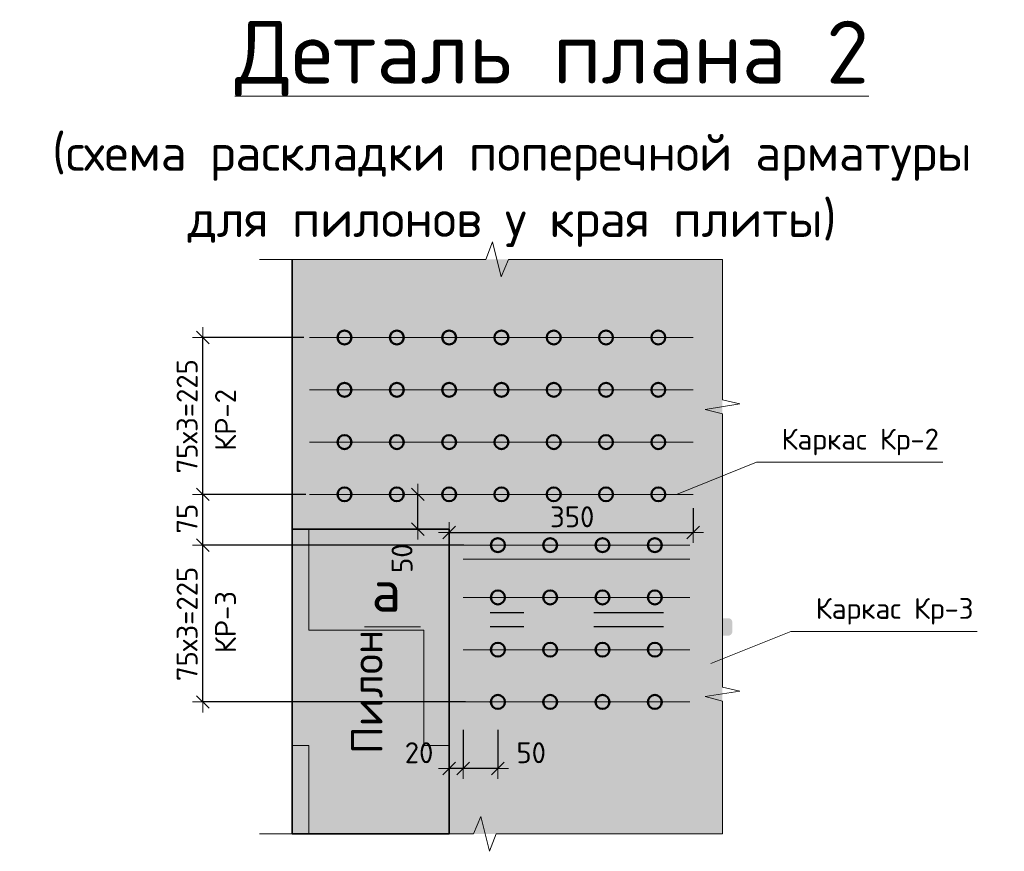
# Model space of a CAD drawing. Header units: metres. Extents: x -38 to 93, y -15 to 21.
# Tile 101 of 194: x 74.33 to 75.74, y 1.5 to 2.69. Entities that reach past the tile are written whole.
import ezdxf

# ---------------------------------------------------------------- set-up
doc = ezdxf.new("R2010")
doc.units = ezdxf.units.M
doc.header["$PDMODE"] = 65
doc.linetypes.add('______2', pattern=[0.0405, 0.03, -0.0105])
doc.layers.add('XR$3$_3705', color=7, linetype='Continuous')
doc.layers.add('XR$5$_3705', color=7, linetype='Continuous')
for name, color, linetype, lineweight in [('XR$3$ВК__отв в полу 1-2 эт', 220, 'Continuous', 25), ('XR$3$Размерная линия (1)', 7, 'Continuous', 13), ('XR$3$Текст_ общее_1', 7, 'Continuous', 13), ('XR$5$ВК__отв в полу 1-2 эт', 220, 'Continuous', 25), ('XR$5$Размерная линия (1)', 7, 'Continuous', 13), ('XR$5$Текст_ общее_1', 7, 'Continuous', 13)]:
    doc.layers.add(name, color=color, linetype=linetype, lineweight=lineweight)
doc.styles.add('ARIAL', font='arial.ttf')
doc.styles.add('ISOCPEUR', font='txt')
doc.dimstyles.new('DIMSTYLE_18', dxfattribs={"dimtxt": 0.03, "dimasz": 0.03, "dimexe": 0, "dimexo": 0, "dimgap": 0.015, "dimtad": 2, "dimdec": 0, "dimlfac": 1000, "dimrnd": 5, "dimzin": 12, "dimdsep": 46, "dimtxsty": 'ISOCPEUR', "dimblk1": 'ALL_ML_STRICH', "dimblk2": 'ALL_ML_STRICH', "dimsah": 1, "dimcen": 0, "dimclrd": 7, "dimclre": 256, "dimclrt": 7, "dimadec": 0, "dimazin": 0, "dimtfac": 1, "dimtdec": 0, "dimtix": 1, "dimtmove": 2, "dimatfit": 3, "dimfxl": 0, "dimtvp": 1.2, "dimtzin": 0, "dimlwd": 0, "dimlwe": -3, "dimarcsym": 0})
doc.dimstyles.new('DIMSTYLE_19', dxfattribs={"dimtxt": 0.03, "dimasz": 0.03, "dimexe": 0, "dimexo": 0, "dimgap": 0.015, "dimtad": 2, "dimdec": 0, "dimlfac": 1000, "dimrnd": 5, "dimzin": 12, "dimdsep": 46, "dimtxsty": 'ISOCPEUR', "dimblk1": 'ALL_ML_STRICH', "dimblk2": 'ALL_ML_STRICH', "dimsah": 1, "dimcen": 0, "dimclrd": 7, "dimclre": 256, "dimclrt": 7, "dimadec": 0, "dimazin": 0, "dimtfac": 1, "dimtdec": 0, "dimtix": 1, "dimtmove": 2, "dimatfit": 3, "dimfxl": 0, "dimtzin": 0, "dimlwd": 0, "dimlwe": -3, "dimarcsym": 0})
doc.dimstyles.new('DIMSTYLE_28', dxfattribs={"dimtxt": 0.03, "dimasz": 0.03, "dimexe": 0, "dimexo": 1e-06, "dimgap": 0.015, "dimtad": 2, "dimdec": 0, "dimlfac": 1000, "dimrnd": 5, "dimzin": 12, "dimdsep": 46, "dimtxsty": 'ISOCPEUR', "dimblk1": 'ALL_ML_STRICH', "dimblk2": 'ALL_ML_STRICH', "dimsah": 1, "dimcen": 0, "dimse1": 1, "dimse2": 1, "dimclrd": 7, "dimclre": 256, "dimclrt": 7, "dimadec": 0, "dimazin": 0, "dimtfac": 1, "dimtdec": 0, "dimtix": 1, "dimtmove": 2, "dimatfit": 3, "dimfxl": 0, "dimtvp": 1.2, "dimtzin": 0, "dimlwd": 0, "dimlwe": -3, "dimarcsym": 0})
pattern_1 = [(0, (0.33, 0.33), (0.165, 0.165), [0.165, -0.165]), (90, (0.33, 0.33), (-0.165, 0.165), [0.165, -0.165])]

# ---------------------------------------------------------------- blocks, each defined once
blk = doc.blocks.new('ЭЛЕМЕНТ_УЗОРА_8')
at = {"color": 7, "linetype": 'Continuous', "lineweight": 13, "transparency": 33554687}
for p, q in [((75.3382, 2.3472), (75.3382, 2.3472)), ((74.6742, 1.5232), (74.6742, 1.5232)), ((75.3382, 1.5232), (75.3382, 1.5232))]:
    blk.add_line(p, q, dxfattribs=at)
for points in [[(74.6742, 2.3472), (74.9989, 2.3472), (75.0082, 2.3722), (75.0208, 2.3222), (75.0315, 2.3472), (75.3382, 2.3472)], [(75.3382, 2.3472), (75.3382, 2.3472), (75.3382, 2.1457), (75.3632, 2.14), (75.3132, 2.1321), (75.3382, 2.1255), (75.3382, 1.9352)], [(75.3382, 1.9352), (75.3382, 1.7337), (75.3632, 1.728), (75.3132, 1.7201), (75.3382, 1.7135), (75.3382, 1.5232), (75.3382, 1.5232)], [(75.3382, 1.5232), (75.0135, 1.5232), (75.0042, 1.4982), (74.9916, 1.5482), (74.981, 1.5232), (74.6742, 1.5232)]]:
    blk.add_lwpolyline(points, dxfattribs=at)
blk = doc.blocks.new('ALL_ML_STRICH')
at = {"color": 0, "linetype": 'ByBlock', "lineweight": -2}
for p, q in [((0, -0.5), (0, 0.5)), ((-1, 0), (0.5, 0)), ((-0.3, -0.3), (0.3, 0.3))]:
    blk.add_line(p, q, dxfattribs=at)
blk = doc.blocks.new('*D281')
at = {"layer": 'DEFPOINTS', "color": 7, "linetype": 'Continuous', "lineweight": 13, "transparency": 33554687}
for p in [(74.898, 2.0102), (74.9002, 1.9602), (74.9013, 1.9602)]:
    blk.add_point(p, dxfattribs=at)
at = {"layer": 'XR$3$Размерная линия (1)', "color": 7, "linetype": 'Continuous', "lineweight": -2, "transparency": 33554687}
blk.add_line((74.9013, 1.9602), (74.9013, 2.0102), dxfattribs=at)
at = {"layer": 'XR$3$Размерная линия (1)', "color": 7, "linetype": 'Continuous', "lineweight": 13, "transparency": 33554687, "xscale": 0.03, "yscale": 0.03, "zscale": 0.03}
for p, rotation in [((74.9013, 2.0102), 90), ((74.9013, 1.9602), 270)]:
    blk.add_blockref('ALL_ML_STRICH', p, dxfattribs=dict(at, rotation=rotation))
at = {"layer": 'XR$3$Размерная линия (1)', "color": 7, "linetype": 'Continuous', "lineweight": 13, "transparency": 33554687, "insert": (74.8787, 1.9186), "char_height": 0.03, "width": 0.06, "attachment_point": 5, "rotation": 90, "style": 'ISOCPEUR'}
blk.add_mtext('\\A1;{50}', dxfattribs=at)
blk = doc.blocks.new('*D301')
at = {"layer": 'DEFPOINTS', "color": 7, "linetype": 'Continuous', "lineweight": 13, "transparency": 33554687}
for p in [(75.2962, 2.0102), (74.9462, 1.9555), (74.9462, 1.9513)]:
    blk.add_point(p, dxfattribs=at)
at = {"layer": 'XR$3$Размерная линия (1)', "color": 9, "linetype": 'Continuous', "lineweight": -2, "true_color": 0xc7c7c7, "transparency": 33554687}
for p, q in [((75.2962, 1.9902), (75.2962, 1.9555)), ((74.9462, 1.9555), (74.9462, 1.9555))]:
    blk.add_line(p, q, dxfattribs=at)
at = {"layer": 'XR$3$Размерная линия (1)', "color": 7, "linetype": 'Continuous', "lineweight": -2, "transparency": 33554687}
blk.add_line((74.9462, 1.9555), (75.2962, 1.9555), dxfattribs=at)
at = {"layer": 'XR$3$Размерная линия (1)', "color": 7, "linetype": 'Continuous', "lineweight": 13, "transparency": 33554687, "xscale": 0.03, "yscale": 0.03, "zscale": 0.03, "rotation": 180}
blk.add_blockref('ALL_ML_STRICH', (74.9462, 1.9555), dxfattribs=at)
at = {"layer": 'XR$3$Размерная линия (1)', "color": 7, "linetype": 'Continuous', "lineweight": 13, "transparency": 33554687, "xscale": 0.03, "yscale": 0.03, "zscale": 0.03}
blk.add_blockref('ALL_ML_STRICH', (75.2962, 1.9555), dxfattribs=at)
at = {"layer": 'XR$3$Размерная линия (1)', "color": 7, "linetype": 'Continuous', "lineweight": 13, "transparency": 33554687, "insert": (75.1227, 1.978), "char_height": 0.03, "width": 0.09, "attachment_point": 5, "style": 'ISOCPEUR'}
blk.add_mtext('\\A1;{350}', dxfattribs=at)
blk = doc.blocks.new('*D302')
at = {"layer": 'DEFPOINTS', "color": 7, "linetype": 'Continuous', "lineweight": 13, "transparency": 33554687}
for p in [(74.9662, 1.6924), (75.0162, 1.6924), (75.0162, 1.6171)]:
    blk.add_point(p, dxfattribs=at)
at = {"layer": 'XR$3$Размерная линия (1)', "color": 9, "linetype": 'Continuous', "lineweight": -2, "true_color": 0xc7c7c7, "transparency": 33554687}
for p, q in [((74.9662, 1.6724), (74.9662, 1.6171)), ((75.0162, 1.6724), (75.0162, 1.6171))]:
    blk.add_line(p, q, dxfattribs=at)
at = {"layer": 'XR$3$Размерная линия (1)', "color": 7, "linetype": 'Continuous', "lineweight": -2, "transparency": 33554687}
blk.add_line((75.0162, 1.6171), (74.9662, 1.6171), dxfattribs=at)
at = {"layer": 'XR$3$Размерная линия (1)', "color": 7, "linetype": 'Continuous', "lineweight": 13, "transparency": 33554687, "xscale": 0.03, "yscale": 0.03, "zscale": 0.03}
for p, rotation in [((74.9662, 1.6171), 180), ((75.0162, 1.6171), 360)]:
    blk.add_blockref('ALL_ML_STRICH', p, dxfattribs=dict(at, rotation=rotation))
at = {"layer": 'XR$3$Размерная линия (1)', "color": 7, "linetype": 'Continuous', "lineweight": 13, "transparency": 33554687, "insert": (75.0639, 1.6396), "char_height": 0.03, "width": 0.06, "attachment_point": 5, "style": 'ISOCPEUR'}
blk.add_mtext('\\A1;{50}', dxfattribs=at)
blk = doc.blocks.new('*D303')
at = {"layer": 'DEFPOINTS', "color": 7, "linetype": 'Continuous', "lineweight": 13, "transparency": 33554687}
for p in [(74.9662, 1.6924), (74.9462, 1.6268), (74.9662, 1.6171)]:
    blk.add_point(p, dxfattribs=at)
at = {"layer": 'XR$3$Размерная линия (1)', "color": 9, "linetype": 'Continuous', "lineweight": -2, "true_color": 0xc7c7c7, "transparency": 33554687}
for p, q in [((74.9662, 1.6724), (74.9662, 1.6171)), ((74.9462, 1.6171), (74.9462, 1.6171))]:
    blk.add_line(p, q, dxfattribs=at)
at = {"layer": 'XR$3$Размерная линия (1)', "color": 7, "linetype": 'Continuous', "lineweight": -2, "transparency": 33554687}
blk.add_line((74.9662, 1.6171), (74.9462, 1.6171), dxfattribs=at)
at = {"layer": 'XR$3$Размерная линия (1)', "color": 7, "linetype": 'Continuous', "lineweight": 13, "transparency": 33554687, "xscale": 0.03, "yscale": 0.03, "zscale": 0.03}
for p, rotation in [((74.9462, 1.6171), 180), ((74.9662, 1.6171), 360)]:
    blk.add_blockref('ALL_ML_STRICH', p, dxfattribs=dict(at, rotation=rotation))
at = {"layer": 'XR$3$Размерная линия (1)', "color": 7, "linetype": 'Continuous', "lineweight": 13, "transparency": 33554687, "insert": (74.9031, 1.6396), "char_height": 0.03, "width": 0.06, "attachment_point": 5, "style": 'ISOCPEUR'}
blk.add_mtext('\\A1;{20}', dxfattribs=at)
blk = doc.blocks.new('*D304')
at = {"layer": 'DEFPOINTS', "color": 7, "linetype": 'Continuous', "lineweight": 13, "transparency": 33554687}
for p in [(74.9874, 1.9374), (74.593, 1.7124), (74.9896, 1.7124)]:
    blk.add_point(p, dxfattribs=at)
at = {"layer": 'XR$3$Размерная линия (1)', "color": 9, "linetype": 'Continuous', "lineweight": -2, "true_color": 0xc7c7c7, "transparency": 33554687}
for p, q in [((74.9674, 1.9374), (74.593, 1.9374)), ((74.9696, 1.7124), (74.593, 1.7124))]:
    blk.add_line(p, q, dxfattribs=at)
at = {"layer": 'XR$3$Размерная линия (1)', "color": 7, "linetype": 'Continuous', "lineweight": -2, "transparency": 33554687}
blk.add_line((74.593, 1.7124), (74.593, 1.9374), dxfattribs=at)
at = {"layer": 'XR$3$Размерная линия (1)', "color": 7, "linetype": 'Continuous', "lineweight": 13, "transparency": 33554687, "xscale": 0.03, "yscale": 0.03, "zscale": 0.03}
for p, rotation in [((74.593, 1.9374), 90), ((74.593, 1.7124), 270)]:
    blk.add_blockref('ALL_ML_STRICH', p, dxfattribs=dict(at, rotation=rotation))
at = {"layer": 'XR$3$Размерная линия (1)', "color": 7, "linetype": 'Continuous', "lineweight": 13, "transparency": 33554687, "insert": (74.5555, 1.7424), "char_height": 0.03, "width": 0.0015, "attachment_point": 1, "rotation": 90, "line_spacing_factor": 0.60241, "style": 'ISOCPEUR'}
blk.add_mtext('75х3=225', dxfattribs=at)
blk = doc.blocks.new('*D305')
at = {"layer": 'DEFPOINTS', "color": 7, "linetype": 'Continuous', "lineweight": 13, "transparency": 33554687}
for p in [(74.7607, 2.0102), (74.593, 1.9374), (74.9874, 1.9374)]:
    blk.add_point(p, dxfattribs=at)
at = {"layer": 'XR$3$Размерная линия (1)', "color": 9, "linetype": 'Continuous', "lineweight": -2, "true_color": 0xc7c7c7, "transparency": 33554687}
for p, q in [((74.7407, 2.0102), (74.593, 2.0102)), ((74.9674, 1.9374), (74.593, 1.9374))]:
    blk.add_line(p, q, dxfattribs=at)
at = {"layer": 'XR$3$Размерная линия (1)', "color": 7, "linetype": 'Continuous', "lineweight": -2, "transparency": 33554687}
blk.add_line((74.593, 1.9374), (74.593, 2.0102), dxfattribs=at)
at = {"layer": 'XR$3$Размерная линия (1)', "color": 7, "linetype": 'Continuous', "lineweight": 13, "transparency": 33554687, "xscale": 0.03, "yscale": 0.03, "zscale": 0.03}
for p, rotation in [((74.593, 2.0102), 90), ((74.593, 1.9374), 270)]:
    blk.add_blockref('ALL_ML_STRICH', p, dxfattribs=dict(at, rotation=rotation))
at = {"layer": 'XR$3$Размерная линия (1)', "color": 7, "linetype": 'Continuous', "lineweight": 13, "transparency": 33554687, "insert": (74.5705, 1.9753), "char_height": 0.03, "width": 0.06, "attachment_point": 5, "rotation": 90, "style": 'ISOCPEUR'}
blk.add_mtext('\\A1;{75}', dxfattribs=at)
blk = doc.blocks.new('*D306')
at = {"layer": 'DEFPOINTS', "color": 7, "linetype": 'Continuous', "lineweight": 13, "transparency": 33554687}
for p in [(74.7579, 2.2352), (74.593, 2.0102), (74.7607, 2.0102)]:
    blk.add_point(p, dxfattribs=at)
at = {"layer": 'XR$3$Размерная линия (1)', "color": 9, "linetype": 'Continuous', "lineweight": -2, "true_color": 0xc7c7c7, "transparency": 33554687}
for p, q in [((74.7379, 2.2352), (74.593, 2.2352)), ((74.7407, 2.0102), (74.593, 2.0102))]:
    blk.add_line(p, q, dxfattribs=at)
at = {"layer": 'XR$3$Размерная линия (1)', "color": 7, "linetype": 'Continuous', "lineweight": -2, "transparency": 33554687}
blk.add_line((74.593, 2.0102), (74.593, 2.2352), dxfattribs=at)
at = {"layer": 'XR$3$Размерная линия (1)', "color": 7, "linetype": 'Continuous', "lineweight": 13, "transparency": 33554687, "xscale": 0.03, "yscale": 0.03, "zscale": 0.03}
for p, rotation in [((74.593, 2.2352), 90), ((74.593, 2.0102), 270)]:
    blk.add_blockref('ALL_ML_STRICH', p, dxfattribs=dict(at, rotation=rotation))
at = {"layer": 'XR$3$Размерная линия (1)', "color": 7, "linetype": 'Continuous', "lineweight": 13, "transparency": 33554687, "insert": (74.5555, 2.0402), "char_height": 0.03, "width": 0.0015, "attachment_point": 1, "rotation": 90, "line_spacing_factor": 0.60241, "style": 'ISOCPEUR'}
blk.add_mtext('75х3=225', dxfattribs=at)
blk = doc.blocks.new('ЭЛЕМЕНТ_УЗОРА_31')
at = {"color": 7, "linetype": 'Continuous', "lineweight": 13, "transparency": 33554687}
for p, q in [((75.3382, 2.3472), (75.3382, 2.3472)), ((74.6742, 1.5232), (74.6742, 1.5232)), ((75.3382, 1.5232), (75.3382, 1.5232))]:
    blk.add_line(p, q, dxfattribs=at)
for points in [[(74.6742, 2.3472), (74.9989, 2.3472), (75.0082, 2.3722), (75.0208, 2.3222), (75.0315, 2.3472), (75.3382, 2.3472)], [(75.3382, 2.3472), (75.3382, 2.3472), (75.3382, 2.1457), (75.3632, 2.14), (75.3132, 2.1321), (75.3382, 2.1255), (75.3382, 1.9352)], [(75.3382, 1.9352), (75.3382, 1.7337), (75.3632, 1.728), (75.3132, 1.7201), (75.3382, 1.7135), (75.3382, 1.5232), (75.3382, 1.5232)], [(75.3382, 1.5232), (75.0135, 1.5232), (75.0042, 1.4982), (74.9916, 1.5482), (74.981, 1.5232), (74.6742, 1.5232)]]:
    blk.add_lwpolyline(points, dxfattribs=at)
blk = doc.blocks.new('*D646')
at = {"layer": 'DEFPOINTS', "color": 7, "linetype": 'Continuous', "lineweight": 13, "transparency": 33554687}
for p in [(74.898, 2.0102), (74.9002, 1.9602), (74.9013, 1.9602)]:
    blk.add_point(p, dxfattribs=at)
at = {"layer": 'XR$5$Размерная линия (1)', "color": 7, "linetype": 'Continuous', "lineweight": -2, "transparency": 33554687}
blk.add_line((74.9013, 1.9602), (74.9013, 2.0102), dxfattribs=at)
at = {"layer": 'XR$5$Размерная линия (1)', "color": 7, "linetype": 'Continuous', "lineweight": 13, "transparency": 33554687, "xscale": 0.03, "yscale": 0.03, "zscale": 0.03}
for p, rotation in [((74.9013, 2.0102), 90), ((74.9013, 1.9602), 270)]:
    blk.add_blockref('ALL_ML_STRICH', p, dxfattribs=dict(at, rotation=rotation))
at = {"layer": 'XR$5$Размерная линия (1)', "color": 7, "linetype": 'Continuous', "lineweight": 13, "transparency": 33554687, "insert": (74.8787, 1.9186), "char_height": 0.03, "width": 0.06, "attachment_point": 5, "rotation": 90, "style": 'ISOCPEUR'}
blk.add_mtext('\\A1;{50}', dxfattribs=at)
blk = doc.blocks.new('*D667')
at = {"layer": 'DEFPOINTS', "color": 7, "linetype": 'Continuous', "lineweight": 13, "transparency": 33554687}
for p in [(75.2962, 2.0102), (74.9462, 1.9555), (74.9462, 1.9513)]:
    blk.add_point(p, dxfattribs=at)
at = {"layer": 'XR$5$Размерная линия (1)', "color": 9, "linetype": 'Continuous', "lineweight": -2, "true_color": 0xc7c7c7, "transparency": 33554687}
for p, q in [((75.2962, 1.9902), (75.2962, 1.9555)), ((74.9462, 1.9555), (74.9462, 1.9555))]:
    blk.add_line(p, q, dxfattribs=at)
at = {"layer": 'XR$5$Размерная линия (1)', "color": 7, "linetype": 'Continuous', "lineweight": -2, "transparency": 33554687}
blk.add_line((74.9462, 1.9555), (75.2962, 1.9555), dxfattribs=at)
at = {"layer": 'XR$5$Размерная линия (1)', "color": 7, "linetype": 'Continuous', "lineweight": 13, "transparency": 33554687, "xscale": 0.03, "yscale": 0.03, "zscale": 0.03, "rotation": 180}
blk.add_blockref('ALL_ML_STRICH', (74.9462, 1.9555), dxfattribs=at)
at = {"layer": 'XR$5$Размерная линия (1)', "color": 7, "linetype": 'Continuous', "lineweight": 13, "transparency": 33554687, "xscale": 0.03, "yscale": 0.03, "zscale": 0.03}
blk.add_blockref('ALL_ML_STRICH', (75.2962, 1.9555), dxfattribs=at)
at = {"layer": 'XR$5$Размерная линия (1)', "color": 7, "linetype": 'Continuous', "lineweight": 13, "transparency": 33554687, "insert": (75.1227, 1.978), "char_height": 0.03, "width": 0.09, "attachment_point": 5, "style": 'ISOCPEUR'}
blk.add_mtext('\\A1;{350}', dxfattribs=at)
blk = doc.blocks.new('*D668')
at = {"layer": 'DEFPOINTS', "color": 7, "linetype": 'Continuous', "lineweight": 13, "transparency": 33554687}
for p in [(74.9662, 1.6924), (75.0162, 1.6924), (75.0162, 1.6171)]:
    blk.add_point(p, dxfattribs=at)
at = {"layer": 'XR$5$Размерная линия (1)', "color": 9, "linetype": 'Continuous', "lineweight": -2, "true_color": 0xc7c7c7, "transparency": 33554687}
for p, q in [((74.9662, 1.6724), (74.9662, 1.6171)), ((75.0162, 1.6724), (75.0162, 1.6171))]:
    blk.add_line(p, q, dxfattribs=at)
at = {"layer": 'XR$5$Размерная линия (1)', "color": 7, "linetype": 'Continuous', "lineweight": -2, "transparency": 33554687}
blk.add_line((75.0162, 1.6171), (74.9662, 1.6171), dxfattribs=at)
at = {"layer": 'XR$5$Размерная линия (1)', "color": 7, "linetype": 'Continuous', "lineweight": 13, "transparency": 33554687, "xscale": 0.03, "yscale": 0.03, "zscale": 0.03}
for p, rotation in [((74.9662, 1.6171), 180), ((75.0162, 1.6171), 360)]:
    blk.add_blockref('ALL_ML_STRICH', p, dxfattribs=dict(at, rotation=rotation))
at = {"layer": 'XR$5$Размерная линия (1)', "color": 7, "linetype": 'Continuous', "lineweight": 13, "transparency": 33554687, "insert": (75.0639, 1.6396), "char_height": 0.03, "width": 0.06, "attachment_point": 5, "style": 'ISOCPEUR'}
blk.add_mtext('\\A1;{50}', dxfattribs=at)
blk = doc.blocks.new('*D669')
at = {"layer": 'DEFPOINTS', "color": 7, "linetype": 'Continuous', "lineweight": 13, "transparency": 33554687}
for p in [(74.9662, 1.6924), (74.9462, 1.6268), (74.9662, 1.6171)]:
    blk.add_point(p, dxfattribs=at)
at = {"layer": 'XR$5$Размерная линия (1)', "color": 9, "linetype": 'Continuous', "lineweight": -2, "true_color": 0xc7c7c7, "transparency": 33554687}
for p, q in [((74.9662, 1.6724), (74.9662, 1.6171)), ((74.9462, 1.6171), (74.9462, 1.6171))]:
    blk.add_line(p, q, dxfattribs=at)
at = {"layer": 'XR$5$Размерная линия (1)', "color": 7, "linetype": 'Continuous', "lineweight": -2, "transparency": 33554687}
blk.add_line((74.9662, 1.6171), (74.9462, 1.6171), dxfattribs=at)
at = {"layer": 'XR$5$Размерная линия (1)', "color": 7, "linetype": 'Continuous', "lineweight": 13, "transparency": 33554687, "xscale": 0.03, "yscale": 0.03, "zscale": 0.03}
for p, rotation in [((74.9462, 1.6171), 180), ((74.9662, 1.6171), 360)]:
    blk.add_blockref('ALL_ML_STRICH', p, dxfattribs=dict(at, rotation=rotation))
at = {"layer": 'XR$5$Размерная линия (1)', "color": 7, "linetype": 'Continuous', "lineweight": 13, "transparency": 33554687, "insert": (74.9031, 1.6396), "char_height": 0.03, "width": 0.06, "attachment_point": 5, "style": 'ISOCPEUR'}
blk.add_mtext('\\A1;{20}', dxfattribs=at)
blk = doc.blocks.new('*D670')
at = {"layer": 'DEFPOINTS', "color": 7, "linetype": 'Continuous', "lineweight": 13, "transparency": 33554687}
for p in [(74.9874, 1.9374), (74.593, 1.7124), (74.9896, 1.7124)]:
    blk.add_point(p, dxfattribs=at)
at = {"layer": 'XR$5$Размерная линия (1)', "color": 9, "linetype": 'Continuous', "lineweight": -2, "true_color": 0xc7c7c7, "transparency": 33554687}
for p, q in [((74.9674, 1.9374), (74.593, 1.9374)), ((74.9696, 1.7124), (74.593, 1.7124))]:
    blk.add_line(p, q, dxfattribs=at)
at = {"layer": 'XR$5$Размерная линия (1)', "color": 7, "linetype": 'Continuous', "lineweight": -2, "transparency": 33554687}
blk.add_line((74.593, 1.7124), (74.593, 1.9374), dxfattribs=at)
at = {"layer": 'XR$5$Размерная линия (1)', "color": 7, "linetype": 'Continuous', "lineweight": 13, "transparency": 33554687, "xscale": 0.03, "yscale": 0.03, "zscale": 0.03}
for p, rotation in [((74.593, 1.9374), 90), ((74.593, 1.7124), 270)]:
    blk.add_blockref('ALL_ML_STRICH', p, dxfattribs=dict(at, rotation=rotation))
at = {"layer": 'XR$5$Размерная линия (1)', "color": 7, "linetype": 'Continuous', "lineweight": 13, "transparency": 33554687, "insert": (74.5555, 1.7424), "char_height": 0.03, "width": 0.0015, "attachment_point": 1, "rotation": 90, "line_spacing_factor": 0.60241, "style": 'ISOCPEUR'}
blk.add_mtext('75х3=225', dxfattribs=at)
blk = doc.blocks.new('*D671')
at = {"layer": 'DEFPOINTS', "color": 7, "linetype": 'Continuous', "lineweight": 13, "transparency": 33554687}
for p in [(74.7607, 2.0102), (74.593, 1.9374), (74.9874, 1.9374)]:
    blk.add_point(p, dxfattribs=at)
at = {"layer": 'XR$5$Размерная линия (1)', "color": 9, "linetype": 'Continuous', "lineweight": -2, "true_color": 0xc7c7c7, "transparency": 33554687}
for p, q in [((74.7407, 2.0102), (74.593, 2.0102)), ((74.9674, 1.9374), (74.593, 1.9374))]:
    blk.add_line(p, q, dxfattribs=at)
at = {"layer": 'XR$5$Размерная линия (1)', "color": 7, "linetype": 'Continuous', "lineweight": -2, "transparency": 33554687}
blk.add_line((74.593, 1.9374), (74.593, 2.0102), dxfattribs=at)
at = {"layer": 'XR$5$Размерная линия (1)', "color": 7, "linetype": 'Continuous', "lineweight": 13, "transparency": 33554687, "xscale": 0.03, "yscale": 0.03, "zscale": 0.03}
for p, rotation in [((74.593, 2.0102), 90), ((74.593, 1.9374), 270)]:
    blk.add_blockref('ALL_ML_STRICH', p, dxfattribs=dict(at, rotation=rotation))
at = {"layer": 'XR$5$Размерная линия (1)', "color": 7, "linetype": 'Continuous', "lineweight": 13, "transparency": 33554687, "insert": (74.5705, 1.9753), "char_height": 0.03, "width": 0.06, "attachment_point": 5, "rotation": 90, "style": 'ISOCPEUR'}
blk.add_mtext('\\A1;{75}', dxfattribs=at)
blk = doc.blocks.new('*D672')
at = {"layer": 'DEFPOINTS', "color": 7, "linetype": 'Continuous', "lineweight": 13, "transparency": 33554687}
for p in [(74.7579, 2.2352), (74.593, 2.0102), (74.7607, 2.0102)]:
    blk.add_point(p, dxfattribs=at)
at = {"layer": 'XR$5$Размерная линия (1)', "color": 9, "linetype": 'Continuous', "lineweight": -2, "true_color": 0xc7c7c7, "transparency": 33554687}
for p, q in [((74.7379, 2.2352), (74.593, 2.2352)), ((74.7407, 2.0102), (74.593, 2.0102))]:
    blk.add_line(p, q, dxfattribs=at)
at = {"layer": 'XR$5$Размерная линия (1)', "color": 7, "linetype": 'Continuous', "lineweight": -2, "transparency": 33554687}
blk.add_line((74.593, 2.0102), (74.593, 2.2352), dxfattribs=at)
at = {"layer": 'XR$5$Размерная линия (1)', "color": 7, "linetype": 'Continuous', "lineweight": 13, "transparency": 33554687, "xscale": 0.03, "yscale": 0.03, "zscale": 0.03}
for p, rotation in [((74.593, 2.2352), 90), ((74.593, 2.0102), 270)]:
    blk.add_blockref('ALL_ML_STRICH', p, dxfattribs=dict(at, rotation=rotation))
at = {"layer": 'XR$5$Размерная линия (1)', "color": 7, "linetype": 'Continuous', "lineweight": 13, "transparency": 33554687, "insert": (74.5555, 2.0402), "char_height": 0.03, "width": 0.0015, "attachment_point": 1, "rotation": 90, "line_spacing_factor": 0.60241, "style": 'ISOCPEUR'}
blk.add_mtext('75х3=225', dxfattribs=at)

msp = doc.modelspace()

# ---------------------------------------------------------------- hatches: boundary and pattern name
at = {"linetype": 'Continuous', "lineweight": 13, "true_color": 0xf0eae8, "transparency": 33554687}
msp.add_hatch(color=7, dxfattribs=at).paths.add_polyline_path([(75.3382, 2.3472), (74.7212, 2.3472), (74.7212, 1.5232), (75.3382, 1.5232)])
msp.add_hatch(color=7, dxfattribs=at).paths.add_polyline_path([(75.3382, 2.3472), (74.7212, 2.3472), (74.7212, 1.5232), (75.3382, 1.5232)])
at = {"linetype": 'Continuous', "lineweight": 13, "transparency": 33554687}
h = msp.add_hatch(dxfattribs=at)
h.set_pattern_fill('____', scale=0.165, style=0, pattern_type=2)
h.set_pattern_definition(pattern_1)
h.paths.add_polyline_path([(74.7212, 1.5232), (74.9462, 1.5232), (74.9462, 1.9602), (74.7212, 1.9602)], flags=0)
h = msp.add_hatch(dxfattribs=at)
h.set_pattern_fill('____', scale=0.165, style=0, pattern_type=2)
h.set_pattern_definition(pattern_1)
h.paths.add_polyline_path([(74.7212, 1.5232), (74.9462, 1.5232), (74.9462, 1.9602), (74.7212, 1.9602)], flags=0)
at = {"linetype": 'Continuous', "lineweight": 25, "true_color": 0x000000, "transparency": 33554687}
for points in [[(74.9067, 1.8325), (74.906, 1.8324), (74.9052, 1.8321), (74.9046, 1.8318), (74.9039, 1.8314), (74.9033, 1.8309), (74.9028, 1.8303), (74.9024, 1.8297), (74.9021, 1.829), (74.9018, 1.8282), (74.9017, 1.8275), (74.9016, 1.8267), (74.9016, 1.8134), (74.9017, 1.8126), (74.9018, 1.8119), (74.9021, 1.8111), (74.9024, 1.8104), (74.9028, 1.8098), (74.9033, 1.8092), (74.9039, 1.8087), (74.9046, 1.8083), (74.9052, 1.808), (74.906, 1.8077), (74.9067, 1.8076), (74.9075, 1.8075), (75.005, 1.8075), (75.005, 1.8326), (74.9075, 1.8326)], [(74.9067, 1.8325), (74.906, 1.8324), (74.9052, 1.8321), (74.9046, 1.8318), (74.9039, 1.8314), (74.9033, 1.8309), (74.9028, 1.8303), (74.9024, 1.8297), (74.9021, 1.829), (74.9018, 1.8282), (74.9017, 1.8275), (74.9016, 1.8267), (74.9016, 1.8134), (74.9017, 1.8126), (74.9018, 1.8119), (74.9021, 1.8111), (74.9024, 1.8104), (74.9028, 1.8098), (74.9033, 1.8092), (74.9039, 1.8087), (74.9046, 1.8083), (74.9052, 1.808), (74.906, 1.8077), (74.9067, 1.8076), (74.9075, 1.8075), (75.005, 1.8075), (75.005, 1.8326), (74.9075, 1.8326)], [(75.3472, 1.8325), (75.3464, 1.8326), (75.2489, 1.8326), (75.2489, 1.8075), (75.3464, 1.8075), (75.3472, 1.8076), (75.3479, 1.8077), (75.3486, 1.808), (75.3493, 1.8083), (75.35, 1.8087), (75.3505, 1.8092), (75.351, 1.8098), (75.3515, 1.8104), (75.3518, 1.8111), (75.3521, 1.8119), (75.3522, 1.8126), (75.3523, 1.8134), (75.3523, 1.8267), (75.3522, 1.8275), (75.3521, 1.8282), (75.3518, 1.829), (75.3515, 1.8297), (75.351, 1.8303), (75.3505, 1.8309), (75.35, 1.8314), (75.3493, 1.8318), (75.3486, 1.8321), (75.3479, 1.8324)], [(75.3472, 1.8325), (75.3464, 1.8326), (75.2489, 1.8326), (75.2489, 1.8075), (75.3464, 1.8075), (75.3472, 1.8076), (75.3479, 1.8077), (75.3486, 1.808), (75.3493, 1.8083), (75.35, 1.8087), (75.3505, 1.8092), (75.351, 1.8098), (75.3515, 1.8104), (75.3518, 1.8111), (75.3521, 1.8119), (75.3522, 1.8126), (75.3523, 1.8134), (75.3523, 1.8267), (75.3522, 1.8275), (75.3521, 1.8282), (75.3518, 1.829), (75.3515, 1.8297), (75.351, 1.8303), (75.3505, 1.8309), (75.35, 1.8314), (75.3493, 1.8318), (75.3486, 1.8321), (75.3479, 1.8324)]]:
    msp.add_hatch(color=18, dxfattribs=at).paths.add_polyline_path(points)

# ---------------------------------------------------------------- linework, layer by layer
at = {"color": 7, "linetype": 'Continuous', "lineweight": 35, "transparency": 33554687}
msp.add_line((74.7212, 1.5232), (74.7212, 2.3472), dxfattribs=at)
msp.add_line((74.7212, 1.5232), (74.7212, 2.3472), dxfattribs=at)
at = {"color": 7, "linetype": '______2', "lineweight": 25, "transparency": 33554687}
for p, q in [((75.2535, 1.8401), (75.005, 1.8401)), ((75.2535, 1.8201), (75.005, 1.8201))]:
    msp.add_line(p, q, dxfattribs=at)
at = {"color": 7, "linetype": 'Continuous', "lineweight": 13, "transparency": 33554687}
for points in [[(75.6543, 2.0562), (75.3871, 2.0562), (75.2723, 2.0102)], [(75.6543, 2.0562), (75.3871, 2.0562), (75.2723, 2.0102)], [(75.7036, 1.8134), (75.4364, 1.8134), (75.3216, 1.7674)], [(75.7036, 1.8134), (75.4364, 1.8134), (75.3216, 1.7674)]]:
    msp.add_lwpolyline(points, dxfattribs=at)
at = {"color": 7, "linetype": 'Continuous', "lineweight": 35, "transparency": 33554687}
msp.add_lwpolyline([(74.7212, 1.9602), (74.9462, 1.9602), (74.9462, 1.5232), (74.7212, 1.5232), (74.7212, 1.9602)], dxfattribs=at)
msp.add_lwpolyline([(74.7212, 1.9602), (74.9462, 1.9602), (74.9462, 1.5232), (74.7212, 1.5232), (74.7212, 1.9602)], dxfattribs=at)
at = {"layer": 'XR$3$_3705', "color": 7, "linetype": 'Continuous', "lineweight": 50, "transparency": 33554687}
for centre in [(74.7962, 2.2352), (74.8712, 2.2352), (74.9462, 2.2352), (75.0212, 2.2352), (75.0962, 2.2352), (75.1712, 2.2352), (75.2462, 2.2352), (74.7962, 2.1602), (74.8712, 2.1602), (74.9462, 2.1602), (75.0212, 2.1602), (75.0962, 2.1602), (75.1712, 2.1602), (75.2462, 2.1602), (74.7962, 2.0852), (74.8712, 2.0852), (74.9462, 2.0852), (75.0212, 2.0852), (75.0962, 2.0852), (75.1712, 2.0852), (75.2462, 2.0852), (74.7962, 2.0102), (74.8712, 2.0102), (74.9462, 2.0102), (75.0212, 2.0102), (75.0962, 2.0102), (75.1712, 2.0102), (75.2462, 2.0102), (75.0162, 1.9374), (75.0912, 1.9374), (75.1662, 1.9374), (75.2412, 1.9374), (75.0162, 1.8624), (75.0912, 1.8624), (75.1662, 1.8624), (75.2412, 1.8624), (75.0162, 1.7874), (75.0912, 1.7874), (75.1662, 1.7874), (75.2412, 1.7874), (75.0162, 1.7124), (75.0912, 1.7124), (75.1662, 1.7124), (75.2412, 1.7124)]:
    msp.add_circle(centre, 0.01, dxfattribs=at)
at = {"layer": 'XR$3$ВК__отв в полу 1-2 эт', "color": 7, "linetype": 'Continuous', "lineweight": 13, "transparency": 33554687}
for p, q in [((75.2962, 2.2352), (74.7462, 2.2352)), ((75.2962, 2.1602), (74.7462, 2.1602)), ((75.2962, 2.0852), (74.7462, 2.0852)), ((75.2962, 2.0102), (74.7462, 2.0102)), ((75.2912, 1.9374), (74.9662, 1.9374)), ((75.2912, 1.8624), (74.9662, 1.8624)), ((74.905, 1.8201), (74.825, 1.8201)), ((75.2912, 1.7874), (74.9662, 1.7874)), ((75.2912, 1.7124), (74.9662, 1.7124))]:
    msp.add_line(p, q, dxfattribs=at)
at = {"layer": 'XR$5$_3705', "color": 7, "linetype": 'Continuous', "lineweight": 50, "transparency": 33554687}
for centre in [(74.7962, 2.2352), (74.8712, 2.2352), (74.9462, 2.2352), (75.0212, 2.2352), (75.0962, 2.2352), (75.1712, 2.2352), (75.2462, 2.2352), (74.7962, 2.1602), (74.8712, 2.1602), (74.9462, 2.1602), (75.0212, 2.1602), (75.0962, 2.1602), (75.1712, 2.1602), (75.2462, 2.1602), (74.7962, 2.0852), (74.8712, 2.0852), (74.9462, 2.0852), (75.0212, 2.0852), (75.0962, 2.0852), (75.1712, 2.0852), (75.2462, 2.0852), (74.7962, 2.0102), (74.8712, 2.0102), (74.9462, 2.0102), (75.0212, 2.0102), (75.0962, 2.0102), (75.1712, 2.0102), (75.2462, 2.0102), (75.0162, 1.9374), (75.0912, 1.9374), (75.1662, 1.9374), (75.2412, 1.9374), (75.0162, 1.8624), (75.0912, 1.8624), (75.1662, 1.8624), (75.2412, 1.8624), (75.0162, 1.7874), (75.0912, 1.7874), (75.1662, 1.7874), (75.2412, 1.7874), (75.0162, 1.7124), (75.0912, 1.7124), (75.1662, 1.7124), (75.2412, 1.7124)]:
    msp.add_circle(centre, 0.01, dxfattribs=at)
at = {"layer": 'XR$5$ВК__отв в полу 1-2 эт', "color": 7, "linetype": 'Continuous', "lineweight": 13, "transparency": 33554687}
for p, q in [((75.2962, 2.2352), (74.7462, 2.2352)), ((75.2962, 2.1602), (74.7462, 2.1602)), ((75.2962, 2.0852), (74.7462, 2.0852)), ((75.2962, 2.0102), (74.7462, 2.0102)), ((75.2912, 1.9174), (74.9662, 1.9174)), ((75.2912, 1.8624), (74.9662, 1.8624)), ((74.905, 1.8201), (74.825, 1.8201)), ((75.2912, 1.7874), (74.9662, 1.7874)), ((75.2912, 1.7124), (74.9662, 1.7124))]:
    msp.add_line(p, q, dxfattribs=at)

# ---------------------------------------------------------------- block references
at = {"color": 7, "linetype": 'Continuous', "lineweight": 13, "transparency": 33554687}
for name in ['ЭЛЕМЕНТ_УЗОРА_8', 'ЭЛЕМЕНТ_УЗОРА_31']:
    msp.add_blockref(name, (0, 0), dxfattribs=at)

# ---------------------------------------------------------------- texts
at = {"color": 7, "linetype": 'Continuous', "lineweight": 13, "transparency": 33554687, "attachment_point": 5, "style": 'ISOCPEUR'}
for s, insert, char_height, width in [('\\A1;{\\fISOCPEUR|i0|b0;\\H0.030000;\\W1.000000;\\C7;Каркас Кр-2}\\P', (75.5357, 2.0853), 0.03, 0.25163), ('\\A1;{\\fISOCPEUR|i0|b0;\\H0.030000;\\W1.000000;\\C7;Каркас Кр-2}\\P', (75.5357, 2.0853), 0.03, 0.25163), ('\\A1;{\\fISOCPEUR|i0|b0;\\H0.060000;\\W1.000000;\\C7;а}\\P', (74.8562, 1.8719), 0.06, 0.072), ('\\A1;{\\fISOCPEUR|i0|b0;\\H0.060000;\\W1.000000;\\C7;а}\\P', (74.8562, 1.8719), 0.06, 0.072), ('\\A1;{\\fISOCPEUR|i0|b0;\\H0.030000;\\W1.000000;\\C7;Каркас Кр-3}\\P', (75.585, 1.8425), 0.03, 0.25163), ('\\A1;{\\fISOCPEUR|i0|b0;\\H0.030000;\\W1.000000;\\C7;Каркас Кр-3}\\P', (75.585, 1.8425), 0.03, 0.25163)]:
    msp.add_mtext(s, dxfattribs=dict(at, insert=insert, char_height=char_height, width=width))
at = {"color": 251, "linetype": 'Continuous', "lineweight": 50, "true_color": 0x575757, "transparency": 33554687, "insert": (74.8283, 1.7267), "char_height": 0.045, "width": 0.183316, "attachment_point": 5, "rotation": 90, "style": 'ISOCPEUR'}
msp.add_mtext('\\A1;{\\fISOCPEUR|i0|b1;\\H0.045000;\\W1.000000;\\c3260503895;Пилон}\\P', dxfattribs=at)
msp.add_mtext('\\A1;{\\fISOCPEUR|i0|b1;\\H0.045000;\\W1.000000;\\c3260503895;Пилон}\\P', dxfattribs=at)
at = {"layer": 'XR$3$Текст_ общее_1', "color": 7, "linetype": 'Continuous', "lineweight": 13, "transparency": 33554687, "insert": (75.0364, 2.6894), "char_height": 0.09, "width": 2.301075, "attachment_point": 2, "line_spacing_factor": 1.084337}
msp.add_mtext('\\A1;{\\L\\fISOCPEUR|i0|b0;\\H0.090000;\\W1.000000;\\C7;  Деталь плана 2\\l}\\P{\\fISOCPEUR|i0|b0;\\H0.052500;\\W1.000000;\\C7;(схема раскладки поперечной арматуры}\\P{\\fISOCPEUR|i0|b0;\\H0.052500;\\W1.000000;\\C7;для пилонов у края плиты)}\\P', dxfattribs=at)
at = {"layer": 'XR$3$Текст_ общее_1', "color": 7, "linetype": 'Continuous', "lineweight": 13, "transparency": 33554687, "char_height": 0.03, "width": 0.104063, "attachment_point": 5, "rotation": 90, "style": 'ISOCPEUR'}
for s, insert in [('\\A1;{\\fISOCPEUR|i0|b0;\\H0.030000;\\W1.000000;\\C7;КР-2}\\P', (74.6256, 2.1169)), ('\\A1;{\\fISOCPEUR|i0|b0;\\H0.030000;\\W1.000000;\\C7;КР-3}\\P', (74.6256, 1.8269))]:
    msp.add_mtext(s, dxfattribs=dict(at, insert=insert))
at = {"layer": 'XR$5$Текст_ общее_1', "color": 7, "linetype": 'Continuous', "lineweight": 13, "transparency": 33554687, "insert": (75.0364, 2.6894), "char_height": 0.09, "width": 2.315412, "attachment_point": 2, "line_spacing_factor": 1.084337, "style": 'ARIAL'}
msp.add_mtext('\\A1;{\\L\\fISOCPEUR|i0|b0;\\H0.090000;\\W1.000000;\\C7;  Деталь плана 2\\l}\\P{\\fISOCPEUR|i0|b0;\\H0.052500;\\W1.000000;\\C7;(схема раскладки поперечной арматуры}\\P{\\fISOCPEUR|i0|b0;\\H0.052500;\\W1.000000;\\C7;для пилонов у края плиты)}\\P', dxfattribs=at)
at = {"layer": 'XR$5$Текст_ общее_1', "color": 7, "linetype": 'Continuous', "lineweight": 13, "transparency": 33554687, "char_height": 0.03, "width": 0.104063, "attachment_point": 5, "rotation": 90, "style": 'ISOCPEUR'}
for s, insert in [('\\A1;{\\fISOCPEUR|i0|b0;\\H0.030000;\\W1.000000;\\C7;КР-2}\\P', (74.6256, 2.1169)), ('\\A1;{\\fISOCPEUR|i0|b0;\\H0.030000;\\W1.000000;\\C7;КР-3}\\P', (74.6256, 1.8269))]:
    msp.add_mtext(s, dxfattribs=dict(at, insert=insert))

# ---------------------------------------------------------------- dimensions: what is measured, and where the dimension line sits
at = {"layer": 'XR$3$Размерная линия (1)', "color": 7, "linetype": 'Continuous', "lineweight": 13, "transparency": 33554687}
for base, p1, p2, picture, middle in [((74.593, 2.2352), (74.7407, 2.0102), (74.7379, 2.2352), '*D306', (74.578, 2.1227)), ((74.593, 1.9374), (74.9696, 1.7124), (74.9674, 1.9374), '*D304', (74.578, 1.8249))]:
    dim = msp.add_linear_dim(base=base, p1=p1, p2=p2, angle=90, text='75х3=225', dimstyle='DIMSTYLE_19', override={"dimpost": '<>', "dimclrd": 7, "dimclre": 9, "dimclrt": 7, "dimlwd": 0, "dimlwe": 65533}, dxfattribs=at)
    dim.commit()
    dim.dimension.update_dxf_attribs({"geometry": picture, "text_midpoint": middle, "dimtype": 160})
for base, p1, p2, angle, dimstyle, picture, middle in [((74.593, 2.0102), (74.9674, 1.9374), (74.7407, 2.0102), 90, 'DIMSTYLE_19', '*D305', (74.5705, 1.9753)), ((74.9013, 2.0102), (74.9002, 1.9602), (74.898, 2.0102), 90, 'DIMSTYLE_28', '*D281', (74.8787, 1.9186)), ((74.9462, 1.6171), (74.9662, 1.6724), (74.9462, 1.6171), 180, 'DIMSTYLE_18', '*D303', (74.9031, 1.6396)), ((74.9662, 1.6171), (75.0162, 1.6724), (74.9662, 1.6724), 180, 'DIMSTYLE_18', '*D302', (75.0639, 1.6396))]:
    dim = msp.add_linear_dim(base=base, p1=p1, p2=p2, angle=angle, dimstyle=dimstyle, override={"dimpost": '<>', "dimclrd": 7, "dimclre": 9, "dimclrt": 7, "dimlwd": 0, "dimlwe": 65533}, dxfattribs=at)
    dim.commit()
    dim.dimension.update_dxf_attribs({"geometry": picture, "text_midpoint": middle, "dimtype": 160})
dim = msp.add_linear_dim(base=(75.2962, 1.9555), p1=(74.9462, 1.9555), p2=(75.2962, 1.9902), dimstyle='DIMSTYLE_19', override={"dimpost": '<>', "dimclrd": 7, "dimclre": 9, "dimclrt": 7, "dimlwd": 0, "dimlwe": 65533}, dxfattribs=at)
dim.commit()
dim.dimension.update_dxf_attribs({"geometry": '*D301', "text_midpoint": (75.1227, 1.978), "dimtype": 160})
at = {"layer": 'XR$5$Размерная линия (1)', "color": 7, "linetype": 'Continuous', "lineweight": 13, "transparency": 33554687}
for base, p1, p2, picture, middle in [((74.593, 2.2352), (74.7407, 2.0102), (74.7379, 2.2352), '*D672', (74.578, 2.1227)), ((74.593, 1.9374), (74.9696, 1.7124), (74.9674, 1.9374), '*D670', (74.578, 1.8249))]:
    dim = msp.add_linear_dim(base=base, p1=p1, p2=p2, angle=90, text='75х3=225', dimstyle='DIMSTYLE_19', override={"dimpost": '<>', "dimclrd": 7, "dimclre": 9, "dimclrt": 7, "dimlwd": 0, "dimlwe": 65533}, dxfattribs=at)
    dim.commit()
    dim.dimension.update_dxf_attribs({"geometry": picture, "text_midpoint": middle, "dimtype": 160})
for base, p1, p2, angle, dimstyle, picture, middle in [((74.593, 2.0102), (74.9674, 1.9374), (74.7407, 2.0102), 90, 'DIMSTYLE_19', '*D671', (74.5705, 1.9753)), ((74.9013, 2.0102), (74.9002, 1.9602), (74.898, 2.0102), 90, 'DIMSTYLE_28', '*D646', (74.8787, 1.9186)), ((74.9462, 1.6171), (74.9662, 1.6724), (74.9462, 1.6171), 180, 'DIMSTYLE_18', '*D669', (74.9031, 1.6396)), ((74.9662, 1.6171), (75.0162, 1.6724), (74.9662, 1.6724), 180, 'DIMSTYLE_18', '*D668', (75.0639, 1.6396))]:
    dim = msp.add_linear_dim(base=base, p1=p1, p2=p2, angle=angle, dimstyle=dimstyle, override={"dimpost": '<>', "dimclrd": 7, "dimclre": 9, "dimclrt": 7, "dimlwd": 0, "dimlwe": 65533}, dxfattribs=at)
    dim.commit()
    dim.dimension.update_dxf_attribs({"geometry": picture, "text_midpoint": middle, "dimtype": 160})
dim = msp.add_linear_dim(base=(75.2962, 1.9555), p1=(74.9462, 1.9555), p2=(75.2962, 1.9902), dimstyle='DIMSTYLE_19', override={"dimpost": '<>', "dimclrd": 7, "dimclre": 9, "dimclrt": 7, "dimlwd": 0, "dimlwe": 65533}, dxfattribs=at)
dim.commit()
dim.dimension.update_dxf_attribs({"geometry": '*D667', "text_midpoint": (75.1227, 1.978), "dimtype": 160})

doc.saveas('drawing.dxf')
